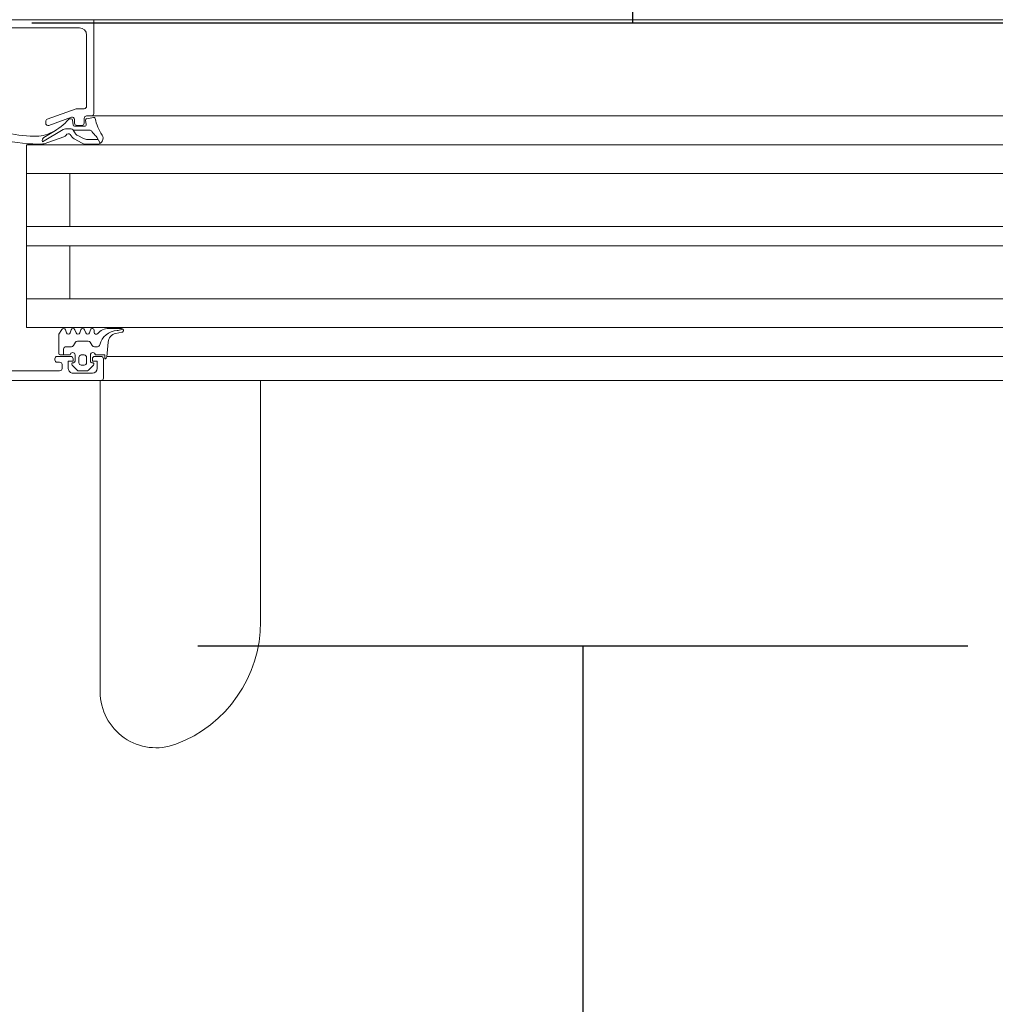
# Model space of a CAD drawing. Header units: centimetres. Extents: x -1631 to 21770, y -8842 to 3590.
# Tile 42 of 150: x 401 to 421, y 1000 to 1020. Entities that reach past the tile are written whole.
import ezdxf

# ---------------------------------------------------------------- set-up
doc = ezdxf.new("R2010")
doc.units = ezdxf.units.CM
doc.linetypes.add('Dash', pattern=[60, 30, -30])
doc.linetypes.add('Długa kreska', pattern=[142.875, 95.25, -47.625])
for name, color, linetype, lineweight in [('A-DETL', 90, 'Continuous', 9), ('A-DETL-GENF', 92, 'Continuous', 9), ('A-DOOR', 31, 'Continuous', 13)]:
    doc.layers.add(name, color=color, linetype=linetype, lineweight=lineweight)

# ---------------------------------------------------------------- blocks, each defined once
blk = doc.blocks.new('Schueco_FWS_ADS-75-SimplySmart_inw_Family-02 - FWS SI insert unit 90-2368450-5_piętro III __10_50 m_ - stan projektowany')
at = {"layer": 'A-DETL-GENF'}
for p, q in [((74.6, 0.9), (-74.6, 0.9)), ((-54.5, 0.4), (7.65, 0.4)), ((-54.5, -0.2), (7.65, -0.2)), ((-54.5, -0.8), (7.65, -0.8)), ((-54.5, -1.9), (7.65, -1.9)), ((-54.5, -2.3), (7.65, -2.3)), ((-54.5, -3.4), (7.65, -3.4)), ((-54.5, -4), (7.65, -4)), ((7.65, -4.6), (-59.08, -4.6)), ((-75.5, -6.6), (75.5, -6.6))]:
    blk.add_line(p, q, dxfattribs=at)
at = {"layer": 'A-DOOR'}
for p, q in [((11.067, 0.9), (11.067, 7.373)), ((7.733, 5.916), (7.733, 0.9)), ((11.05, 0.9), (5.85, 0.9)), ((11, 0.45), (11, 0.85)), ((11.05, 0.9), (19.65, 0.9)), ((11.209, 0.581), (11.313, 0.685)), ((11.63, 0.75), (11.23, 0.75)), ((11.348, 0.7), (11.512, 0.7)), ((11.547, 0.685), (11.651, 0.581)), ((11.86, 0.65), (11.86, 0.57)), ((13.91, 0.7), (11.91, 0.7)), ((10.903, 0.103), (10.93, 0.41)), ((11.24, 0.53), (11.23, 0.53)), ((11.27, 0.37), (11.27, 0.5)), ((11.35, 0.53), (11.35, 0.42)), ((11.46, 0.58), (11.4, 0.58)), ((11.51, 0.42), (11.51, 0.53)), ((11.59, 0.5), (11.59, 0.37)), ((11.63, 0.53), (11.62, 0.53)), ((11.91, 0.52), (11.96, 0.52)), ((12.01, 0.47), (12.01, 0.45)), ((10.928, 0.4), (5.85, 0.4)), ((11.18, 0.4), (11.05, 0.4)), ((11.4, 0.37), (11.46, 0.37)), ((11.96, 0.4), (11.68, 0.4)), ((11.69, 0.37), (11.9, 0.37)), ((11.828, 0.37), (11.828, 0.25)), ((11.189, 0.2), (11.124, 0.2)), ((11.273, 0.105), (11.232, 0.175)), ((11.54, 0.08), (11.316, 0.08)), ((11.623, 0.175), (11.583, 0.105)), ((11.778, 0.2), (11.667, 0.2)), ((10.626, -0.158), (10.599, -0.172)), ((10.616, -0.101), (10.742, -0.076)), ((10.891, -0.18), (10.624, -0.18)), ((11.19, -0.14), (11.19, -0.1)), ((11.291, -0.09), (11.269, -0.15)), ((11.391, -0.15), (11.369, -0.09)), ((11.491, -0.09), (11.469, -0.15)), ((11.591, -0.15), (11.569, -0.09)), ((11.691, -0.09), (11.669, -0.15)), ((11.791, -0.15), (11.769, -0.09)), ((5.85, -0.8), (12.6, -0.8)), ((5.85, -3.4), (12.6, -3.4)), ((11.14, -4.161), (11.066, -4.031)), ((11.122, -4.015), (11.387, -4.015)), ((11.444, -4.03), (11.611, -4.121)), ((11.82, -4.163), (12.234, -4.021)), ((11.838, -4.315), (12.267, -4.063)), ((11.11, -4.108), (11.334, -4.108)), ((11.416, -4.129), (11.534, -4.193)), ((11.65, -4.155), (11.69, -4.21)), ((12.236, -4.153), (11.997, -4.297)), ((11.359, -4.419), (11.37, -4.509)), ((11.6, -4.385), (11.389, -4.385)), ((11.4, -4.55), (11.4, -4.45)), ((11.45, -4.4), (11.55, -4.4)), ((11.6, -4.45), (11.6, -4.526)), ((11.642, -4.514), (11.629, -4.411)), ((11.667, -4.573), (12.133, -4.403)), ((11.69, -4.329), (11.788, -4.329)), ((12.2, -4.45), (12.2, -4.482)), ((11.25, -4.6), (5.85, -4.6)), ((11.346, -4.542), (11.207, -4.569)), ((11.25, -4.6), (11.35, -4.6)), ((12.167, -4.529), (11.568, -4.747)), ((11.699, -4.54), (11.672, -4.54)), ((11.35, -4.8), (11.35, -6.28)), ((11.551, -4.75), (11.4, -4.75)), ((11.5, -6.43), (13.81, -6.43)), ((11.35, -6.6), (5.85, -6.6))]:
    blk.add_line(p, q, dxfattribs=at)
at = {"layer": 'A-DOOR', "flags": 128}
for points in [[(11.13, 0.65), (11.13, 0.5), (11.23, 0.5), (11.23, 0.45)], [(11.63, 0.45), (11.63, 0.5), (11.73, 0.5), (11.73, 0.65)], [(10.97, 0.45), (10.97, 0.37), (11.17, 0.37)], [(11.93, 0.34), (11.93, -0.06), (11.865, -0.16)], [(5.85, -4), (12.6, -4), (12.6, -0.2), (5.85, -0.2)], [(11.7, -0.8), (11.7, -1.9), (12.6, -1.9), (5.85, -1.9)], [(11.7, -3.4), (11.7, -2.3), (12.6, -2.3), (5.85, -2.3)], [(11.589, -4.241), (11.627, -4.303), (11.291, -4.303)], [(14.05, -6.48), (14.15, -6.48), (14.15, -6.6), (11.2, -6.6), (11.2, -4.65)]]:
    blk.add_lwpolyline(points, dxfattribs=at)
at = {"layer": 'A-DOOR'}
for centre, radius, start, end in [((10.451, 5.916), 2.718, 110.5428, 180), ((9.905, 7.373), 1.162, 360, 110.5428), ((9.905, 7.373), 1.162, 82.9071, 110.5428), ((9.905, 7.373), 1.162, 13.8178, 41.4535), ((11.05, 0.85), 0.05, 90, 180), ((11.23, 0.65), 0.1, 90, 180), ((11.348, 0.65), 0.05, 90, 135.0202), ((11.512, 0.65), 0.05, 44.9723, 90), ((11.63, 0.65), 0.1, 360, 90), ((11.91, 0.65), 0.05, 90, 180), ((10.97, 0.41), 0.04, 90.0001, 179.9994), ((11.05, 0.45), 0.05, 180, 270), ((11.18, 0.45), 0.05, 270, 360), ((11.23, 0.56), 0.03, 135.0034, 269.9945), ((11.24, 0.5), 0.03, 360, 90), ((11.4, 0.53), 0.05, 89.9979, 180.0021), ((11.4, 0.42), 0.05, 179.9989, 270.0011), ((11.46, 0.53), 0.05, 359.9979, 90.0021), ((11.46, 0.42), 0.05, 269.9989, 0.0011), ((11.62, 0.5), 0.03, 90, 180), ((11.63, 0.56), 0.03, 269.9999, 45.0019), ((11.68, 0.45), 0.05, 180, 270), ((11.91, 0.57), 0.05, 180, 270), ((11.96, 0.47), 0.05, 360, 90), ((11.96, 0.45), 0.05, 270, 360), ((11.22, 0.37), 0.05, 180, 360), ((11.64, 0.37), 0.05, 179.9994, 359.9994), ((11.778, 0.25), 0.05, 270, 360), ((11.9, 0.34), 0.03, 0, 90), ((10.703, 0.244), 0.381, 271.8995, 347.3401), ((10.704, 0.12), 0.2, 281.0025, 354.9918), ((11.124, 0.15), 0.05, 90, 167.8734), ((11.189, 0.15), 0.05, 30, 90), ((11.316, 0.13), 0.05, 210, 270), ((11.54, 0.13), 0.05, 270, 330), ((11.667, 0.15), 0.05, 90, 150), ((10.623, -0.14), 0.04, 101.0106, 270.0809), ((10.749, -0.478), 0.343, 95.6011, 111.0537), ((10.891, 0.12), 0.3, 269.9987, 319.6802), ((11.15, -0.1), 0.04, 360, 139.6792), ((11.23, -0.14), 0.04, 179.9998, 345.0003), ((11.33, -0.1), 0.04, 15.0002, 164.9998), ((11.43, -0.14), 0.04, 194.9996, 345.0004), ((11.53, -0.1), 0.04, 15.0002, 164.9998), ((11.63, -0.14), 0.04, 194.9996, 345.0004), ((11.73, -0.1), 0.04, 15.0002, 164.9998), ((11.83, -0.14), 0.04, 194.9995, 330.0003), ((11.127, -4.135), 0.12, 91.9923, 214.051), ((11.387, -4.135), 0.12, 61.3666, 90.0039), ((12.26, -4.097), 0.08, 92.1106, 109.0101), ((12.197, -4.089), 0.075, 301.1063, 20.0149), ((12.367, -7.009), 2.994, 75.7723, 92.1183), ((10.24, -4.734), 0.95, 11.4268, 34.051), ((11.175, -4.141), 0.04, 209.6254, 225.0361), ((9.863, -5.398), 1.777, 39.1355, 43.7266), ((11.291, -4.243), 0.06, 213.3021, 270), ((11.334, -4.278), 0.17, 61.4634, 90.0728), ((11.453, -4.342), 0.17, 36.4634, 61.4634), ((11.553, -4.226), 0.12, 36.3666, 61.3666), ((11.684, -4.253), 0.0764, 209.9329, 274.2645), ((11.731, -4.18), 0.05, 216.3666, 333.0444), ((12.591, -5.282), 1.15, 117.1697, 139.1518), ((11.846, -4.239), 0.08, 109.0101, 153.0444), ((12.422, -4.975), 0.8, 88.4714, 116.3861), ((12.368, -7.009), 2.834, 75.7856, 88.4777), ((11.389, -4.415), 0.03, 90, 187.2077), ((11.45, -4.45), 0.05, 90, 180), ((11.55, -4.45), 0.05, 0, 90), ((11.6, -4.415), 0.03, 7.0564, 90), ((11.788, -4.229), 0.1, 270, 300.3836), ((12.15, -4.45), 0.05, 0, 110), ((12.15, -4.482), 0.05, 290, 360), ((11.201, -4.54), 0.03, 191.4268, 282.3565), ((11.25, -4.65), 0.05, 90, 180), ((11.341, -4.513), 0.03, 280.9941, 8.118), ((11.35, -4.55), 0.05, 270, 0), ((11.65, -4.526), 0.05, 180, 290), ((11.672, -4.51), 0.03, 187.0564, 270), ((11.699, -4.51), 0.03, 270, 319.1518), ((11.4, -4.8), 0.05, 90, 180), ((11.551, -4.7), 0.05, 270, 290), ((11.5, -6.28), 0.15, 180, 270)]:
    blk.add_arc(centre, radius, start, end, dxfattribs=at)

msp = doc.modelspace()

# ---------------------------------------------------------------- linework, layer by layer
at = {"layer": 'A-DETL', "linetype": 'Dash', "lineweight": 25}
for p, q in [((423.389, 1019.9), (401.389, 1019.9)), ((420.842, 1006.951), (404.842, 1006.951))]:
    msp.add_line(p, q, dxfattribs=at)
at = {"layer": 'A-DETL', "linetype": 'Długa kreska', "lineweight": 70}
msp.add_line((1235.377, 1005.826), (294.377, 1005.826), dxfattribs=at)
at = {"layer": 'A-DETL', "linetype": 'Dash', "lineweight": 25}
for points, knots in [([(-555.623, 1472.575), (-478.908, 1472.575), (-450.623, 1472.575), (-439.123, 1472.575), (-439.123, 1461.075), (-439.123, 1432.79), (-439.123, 1329.11), (-439.123, 1326.281), (-439.123, 1289.326), (-402.167, 1289.326), (-399.339, 1289.326), (54.377, 1289.326), (347.204, 1289.326), (391.666, 1289.326), (413.877, 1267.114), (413.877, 1211.148), (413.877, 1019.9)], [0, 0, 0, 0, 1.274059, 1.834911, 2.395763, 3.964714, 5.438832, 7.007784, 7.847024, 8.686264, 14.083246, 22.278473, 30.929004, 34.961158, 36.402966, 39.45005, 39.45005, 39.45005, 39.45005]), ([(412.842, 1006.951), (412.842, 497.964), (412.842, 435.326), (370.988, 410.917), (291.377, 409.326)], [0, 0, 0, 0, 6.781245, 8.866954, 8.866954, 8.866954, 8.866954])]:
    msp.add_open_spline(points, degree=3, knots=knots, dxfattribs=at)

# ---------------------------------------------------------------- block references
at = {"layer": 'A-DOOR', "rotation": 180}
msp.add_blockref('Schueco_FWS_ADS-75-SimplySmart_inw_Family-02 - FWS SI insert unit 90-2368450-5_piętro III __10_50 m_ - stan projektowany', (413.877, 1013.376), dxfattribs=at)

doc.saveas('drawing.dxf')
